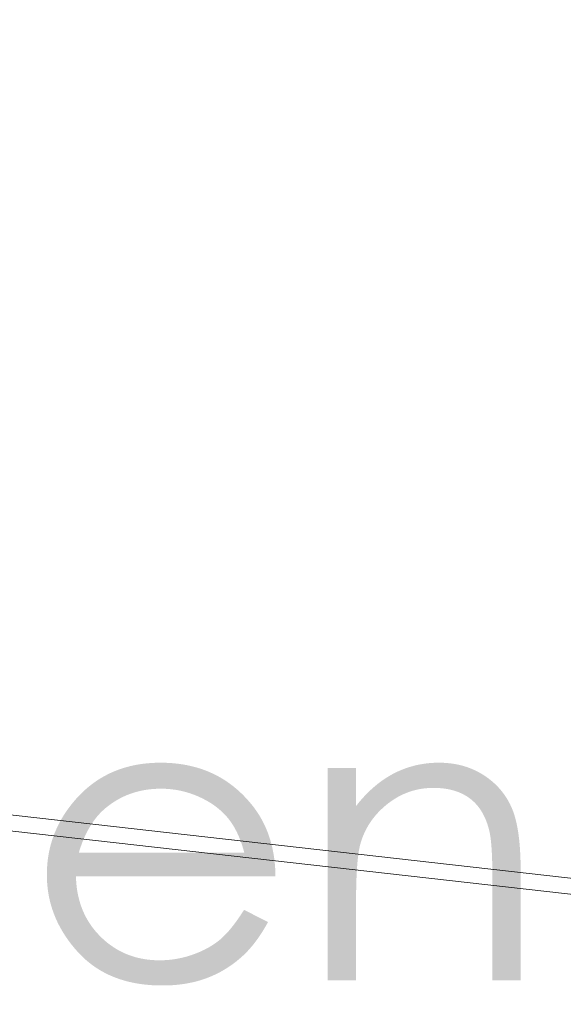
# Model space of a CAD drawing. Header units: millimetres. Extents: x -117530 to 51532, y -61772 to 24900.
# Tile 114 of 175: x -15652 to -13627, y -50895 to -47226. Entities that reach past the tile are written whole.
import ezdxf

# ---------------------------------------------------------------- set-up
doc = ezdxf.new("R2010")
doc.units = ezdxf.units.MM
doc.header["$LTSCALE"] = 254
for name, color, linetype, lineweight in [('aanzicht-beton', 7, 'Continuous', 0), ('drsn-binnenblad_wand dragend', 7, 'Continuous', 0), ('LAYER21', 7, 'Continuous', 0)]:
    doc.layers.add(name, color=color, linetype=linetype, lineweight=lineweight)

# ---------------------------------------------------------------- blocks, each defined once
blk = doc.blocks.new('Group-33-1')
at = {"layer": 'aanzicht-beton', "linetype": 'Continuous', "lineweight": 0}
h = blk.add_hatch(color=7, dxfattribs=at)
h.paths.add_polyline_path([(-66447.8, -41870.7), (-66358.6, -41915.8), (-66360, -41918.4), (-66361.4, -41921), (-66362.7, -41923.5), (-66364.1, -41926), (-66365.6, -41928.5), (-66367, -41931), (-66368.4, -41933.5), (-66369.8, -41936), (-66371.2, -41938.4), (-66372.7, -41940.8), (-66374.1, -41943.3), (-66375.6, -41945.7), (-66377, -41948), (-66378.5, -41950.4), (-66380, -41952.8), (-66381.4, -41955.1), (-66382.9, -41957.4), (-66384.4, -41959.7), (-66385.9, -41962), (-66387.4, -41964.3), (-66388.9, -41966.5), (-66390.4, -41968.8), (-66392, -41971), (-66393.5, -41973.2), (-66395, -41975.4), (-66396.6, -41977.6), (-66398.1, -41979.8), (-66399.7, -41981.9), (-66401.3, -41984.1), (-66402.8, -41986.2), (-66404.4, -41988.3), (-66406, -41990.4), (-66407.6, -41992.4), (-66409.2, -41994.5), (-66410.8, -41996.5), (-66412.4, -41998.6), (-66414, -42000.6), (-66415.6, -42002.6), (-66417.3, -42004.5), (-66418.9, -42006.5), (-66420.5, -42008.5), (-66422.2, -42010.4), (-66423.9, -42012.3), (-66425.5, -42014.2), (-66427.2, -42016.1), (-66428.9, -42018), (-66430.6, -42019.8), (-66432.2, -42021.7), (-66433.9, -42023.5), (-66435.7, -42025.3), (-66437.4, -42027.1), (-66439.1, -42028.9), (-66440.8, -42030.6), (-66442.5, -42032.4), (-66444.3, -42034.1), (-66446, -42035.8), (-66447.8, -42037.5), (-66449.5, -42039.2), (-66451.3, -42040.9), (-66453.1, -42042.5), (-66454.8, -42044.1), (-66456.6, -42045.8), (-66458.4, -42047.4), (-66460.2, -42049), (-66462, -42050.5), (-66463.8, -42052.1), (-66465.7, -42053.7), (-66467.5, -42055.2), (-66469.3, -42056.7), (-66471.2, -42058.2), (-66473, -42059.7), (-66474.9, -42061.2), (-66476.7, -42062.7), (-66478.6, -42064.2), (-66480.5, -42065.7), (-66482.3, -42067.1), (-66484.2, -42068.5), (-66486.1, -42070), (-66488, -42071.4), (-66489.9, -42072.8), (-66491.9, -42074.2), (-66493.8, -42075.5), (-66495.7, -42076.9), (-66497.6, -42078.2), (-66499.6, -42079.6), (-66501.5, -42080.9), (-66503.5, -42082.2), (-66505.5, -42083.5), (-66507.4, -42084.8), (-66509.4, -42086.1), (-66511.4, -42087.4), (-66513.4, -42088.6), (-66515.4, -42089.9), (-66517.4, -42091.1), (-66519.4, -42092.3), (-66521.5, -42093.5), (-66523.5, -42094.7), (-66525.5, -42095.9), (-66527.6, -42097.1), (-66529.6, -42098.3), (-66531.7, -42099.4), (-66533.7, -42100.6), (-66535.8, -42101.7), (-66537.9, -42102.8), (-66540, -42103.9), (-66542.1, -42105), (-66544.2, -42106.1), (-66546.3, -42107.1), (-66548.4, -42108.2), (-66550.5, -42109.2), (-66552.6, -42110.3), (-66554.8, -42111.3), (-66556.9, -42112.3), (-66559.1, -42113.3), (-66561.2, -42114.3), (-66563.4, -42115.3), (-66565.6, -42116.2), (-66567.7, -42117.2), (-66569.9, -42118.1), (-66572.1, -42119), (-66574.3, -42119.9), (-66576.5, -42120.8), (-66578.7, -42121.7), (-66581, -42122.6), (-66583.2, -42123.5), (-66585.4, -42124.3), (-66587.7, -42125.2), (-66589.9, -42126), (-66592.2, -42126.8), (-66594.4, -42127.6), (-66596.7, -42128.4), (-66599, -42129.2), (-66601.3, -42130), (-66603.6, -42130.7), (-66605.9, -42131.5), (-66608.2, -42132.2), (-66610.5, -42132.9), (-66612.9, -42133.6), (-66615.2, -42134.3), (-66617.6, -42135), (-66620, -42135.6), (-66622.3, -42136.3), (-66624.7, -42136.9), (-66627.1, -42137.6), (-66629.5, -42138.2), (-66631.9, -42138.8), (-66634.4, -42139.4), (-66636.8, -42139.9), (-66639.2, -42140.5), (-66641.7, -42141), (-66644.1, -42141.6), (-66646.6, -42142.1), (-66649.1, -42142.6), (-66651.6, -42143.1), (-66654.1, -42143.6), (-66656.6, -42144.1), (-66659.1, -42144.5), (-66661.6, -42145), (-66664.2, -42145.4), (-66666.7, -42145.8), (-66669.2, -42146.2), (-66671.8, -42146.6), (-66674.4, -42147), (-66677, -42147.4), (-66679.5, -42147.7), (-66682.1, -42148.1), (-66684.8, -42148.4), (-66687.4, -42148.7), (-66690, -42149), (-66692.6, -42149.3), (-66695.3, -42149.6), (-66697.9, -42149.8), (-66700.6, -42150.1), (-66703.3, -42150.3), (-66705.9, -42150.6), (-66708.6, -42150.8), (-66711.3, -42151), (-66714.1, -42151.2), (-66716.8, -42151.3), (-66719.5, -42151.5), (-66722.2, -42151.6), (-66725, -42151.8), (-66727.7, -42151.9), (-66730.5, -42152), (-66733.3, -42152.1), (-66736.1, -42152.2), (-66738.9, -42152.3), (-66741.7, -42152.3), (-66744.5, -42152.4), (-66747.3, -42152.4), (-66750.1, -42152.4), (-66753, -42152.4), (-66759.2, -42152.4), (-66765.5, -42152.3), (-66771.7, -42152.1), (-66777.8, -42151.9), (-66783.9, -42151.6), (-66790, -42151.3), (-66796, -42150.9), (-66802, -42150.4), (-66807.9, -42149.9), (-66813.8, -42149.3), (-66819.7, -42148.7), (-66825.5, -42148), (-66831.3, -42147.2), (-66837, -42146.4), (-66842.7, -42145.5), (-66848.3, -42144.5), (-66853.9, -42143.5), (-66859.5, -42142.4), (-66865, -42141.3), (-66870.4, -42140), (-66875.9, -42138.8), (-66881.2, -42137.5), (-66886.6, -42136.1), (-66891.9, -42134.6), (-66897.1, -42133.1), (-66902.3, -42131.5), (-66907.5, -42129.9), (-66912.6, -42128.2), (-66917.7, -42126.4), (-66922.7, -42124.6), (-66927.7, -42122.7), (-66932.7, -42120.8), (-66937.6, -42118.7), (-66942.5, -42116.7), (-66947.3, -42114.5), (-66952.1, -42112.4), (-66956.8, -42110.1), (-66961.5, -42107.8), (-66966.1, -42105.4), (-66970.7, -42103), (-66975.3, -42100.4), (-66979.8, -42097.9), (-66984.3, -42095.3), (-66988.7, -42092.6), (-66993.1, -42089.8), (-66997.5, -42087), (-67001.8, -42084.1), (-67006.1, -42081.2), (-67010.3, -42078.2), (-67014.5, -42075.1), (-67018.6, -42072), (-67022.7, -42068.8), (-67026.7, -42065.6), (-67030.7, -42062.3), (-67034.7, -42058.9), (-67038.6, -42055.5), (-67042.5, -42052), (-67046.3, -42048.4), (-67050.1, -42044.8), (-67053.9, -42041.1), (-67057.6, -42037.4), (-67061.2, -42033.6), (-67064.9, -42029.7), (-67068.4, -42025.8), (-67072, -42021.8), (-67075.4, -42017.8), (-67078.9, -42013.8), (-67082.2, -42009.8), (-67085.5, -42005.8), (-67088.8, -42001.8), (-67092, -41997.7), (-67095.1, -41993.6), (-67098.2, -41989.5), (-67101.2, -41985.4), (-67104.2, -41981.3), (-67107.1, -41977.1), (-67110, -41973), (-67112.8, -41968.8), (-67115.5, -41964.6), (-67118.2, -41960.4), (-67120.8, -41956.2), (-67123.4, -41952), (-67126, -41947.7), (-67128.4, -41943.4), (-67130.8, -41939.1), (-67133.2, -41934.8), (-67135.5, -41930.5), (-67137.8, -41926.2), (-67140, -41921.8), (-67142.1, -41917.5), (-67144.2, -41913.1), (-67146.2, -41908.7), (-67148.2, -41904.3), (-67150.1, -41899.8), (-67152, -41895.4), (-67153.8, -41890.9), (-67155.5, -41886.4), (-67157.2, -41881.9), (-67158.8, -41877.4), (-67160.4, -41872.9), (-67162, -41868.3), (-67163.4, -41863.8), (-67164.8, -41859.2), (-67166.2, -41854.6), (-67167.5, -41850), (-67168.8, -41845.4), (-67170, -41840.7), (-67171.1, -41836.1), (-67172.2, -41831.4), (-67173.2, -41826.7), (-67174.2, -41822), (-67175.1, -41817.3), (-67175.9, -41812.5), (-67176.8, -41807.8), (-67177.5, -41803), (-67178.2, -41798.2), (-67178.8, -41793.4), (-67179.4, -41788.6), (-67179.9, -41783.8), (-67180.4, -41778.9), (-67180.8, -41774), (-67181.2, -41769.2), (-67181.5, -41764.3), (-67181.8, -41759.3), (-67181.9, -41754.4), (-67182.1, -41749.5), (-67182.2, -41744.5), (-67182.2, -41739.5), (-67182.2, -41734.8), (-67182.1, -41730.2), (-67182, -41725.5), (-67181.8, -41720.9), (-67181.6, -41716.2), (-67181.4, -41711.6), (-67181, -41707), (-67180.7, -41702.5), (-67180.3, -41697.9), (-67179.8, -41693.4), (-67179.4, -41688.8), (-67178.8, -41684.3), (-67178.2, -41679.8), (-67177.6, -41675.4), (-67176.9, -41670.9), (-67176.2, -41666.4), (-67175.4, -41662), (-67174.6, -41657.6), (-67173.7, -41653.2), (-67172.8, -41648.8), (-67171.8, -41644.5), (-67170.8, -41640.1), (-67169.8, -41635.8), (-67168.6, -41631.4), (-67167.5, -41627.1), (-67166.3, -41622.9), (-67165, -41618.6), (-67163.8, -41614.3), (-67162.4, -41610.1), (-67161, -41605.9), (-67159.6, -41601.7), (-67158.1, -41597.5), (-67156.6, -41593.3), (-67155, -41589.1), (-67153.4, -41585), (-67151.7, -41580.9), (-67150, -41576.7), (-67148.2, -41572.7), (-67146.4, -41568.6), (-67144.6, -41564.5), (-67142.6, -41560.5), (-67140.7, -41556.4), (-67138.7, -41552.4), (-67136.6, -41548.4), (-67134.6, -41544.4), (-67132.4, -41540.5), (-67130.2, -41536.5), (-67128, -41532.6), (-67125.7, -41528.6), (-67123.4, -41524.7), (-67121, -41520.9), (-67118.6, -41517), (-67116.1, -41513.1), (-67113.6, -41509.3), (-67111, -41505.5), (-67108.4, -41501.6), (-67105.8, -41497.9), (-67103.1, -41494.1), (-67100.3, -41490.3), (-67097.5, -41486.6), (-67094.7, -41482.8), (-67091.8, -41479.1), (-67088.8, -41475.4), (-67085.8, -41471.7), (-67082, -41467.1), (-67078.1, -41462.6), (-67074.2, -41458.1), (-67070.2, -41453.6), (-67066.2, -41449.3), (-67062.2, -41445), (-67058.1, -41440.8), (-67054, -41436.7), (-67049.8, -41432.7), (-67045.6, -41428.7), (-67041.4, -41424.8), (-67037.1, -41420.9), (-67032.8, -41417.2), (-67028.4, -41413.5), (-67024, -41409.9), (-67019.6, -41406.4), (-67015.1, -41402.9), (-67010.6, -41399.5), (-67006, -41396.2), (-67001.4, -41392.9), (-66996.7, -41389.7), (-66992.1, -41386.6), (-66987.3, -41383.6), (-66982.6, -41380.7), (-66977.8, -41377.8), (-66972.9, -41375), (-66968, -41372.2), (-66963.1, -41369.6), (-66958.1, -41367), (-66953.1, -41364.5), (-66948.1, -41362), (-66943, -41359.6), (-66937.8, -41357.3), (-66932.7, -41355.1), (-66927.5, -41353), (-66922.2, -41350.9), (-66916.9, -41348.9), (-66911.6, -41346.9), (-66906.2, -41345.1), (-66900.8, -41343.3), (-66895.3, -41341.6), (-66889.8, -41339.9), (-66884.3, -41338.4), (-66878.7, -41336.9), (-66873.1, -41335.4), (-66867.5, -41334.1), (-66861.8, -41332.8), (-66856, -41331.6), (-66850.2, -41330.5), (-66844.4, -41329.4), (-66838.6, -41328.4), (-66832.7, -41327.5), (-66826.7, -41326.7), (-66820.8, -41325.9), (-66814.7, -41325.2), (-66808.7, -41324.6), (-66802.6, -41324.1), (-66796.4, -41323.6), (-66790.2, -41323.2), (-66784, -41322.9), (-66777.8, -41322.6), (-66771.5, -41322.4), (-66765.1, -41322.3), (-66758.7, -41322.3), (-66752.2, -41322.3), (-66745.6, -41322.4), (-66739.1, -41322.6), (-66732.7, -41322.9), (-66726.3, -41323.2), (-66719.9, -41323.6), (-66713.6, -41324.1), (-66707.3, -41324.7), (-66701.1, -41325.3), (-66694.9, -41326), (-66688.7, -41326.8), (-66682.6, -41327.7), (-66676.5, -41328.6), (-66670.5, -41329.6), (-66664.5, -41330.7), (-66658.6, -41331.8), (-66652.7, -41333.1), (-66646.8, -41334.4), (-66641, -41335.8), (-66635.2, -41337.2), (-66629.4, -41338.8), (-66623.7, -41340.4), (-66618.1, -41342.1), (-66612.5, -41343.8), (-66606.9, -41345.6), (-66601.4, -41347.5), (-66595.9, -41349.5), (-66590.4, -41351.6), (-66585, -41353.7), (-66579.6, -41355.9), (-66574.3, -41358.2), (-66569, -41360.6), (-66563.8, -41363), (-66558.6, -41365.5), (-66553.4, -41368.1), (-66548.3, -41370.7), (-66543.2, -41373.5), (-66538.2, -41376.3), (-66533.2, -41379.2), (-66528.2, -41382.1), (-66523.3, -41385.1), (-66518.5, -41388.2), (-66513.6, -41391.4), (-66508.8, -41394.7), (-66504.1, -41398), (-66499.4, -41401.4), (-66494.7, -41404.9), (-66490.1, -41408.4), (-66485.5, -41412.1), (-66481, -41415.8), (-66476.5, -41419.5), (-66472, -41423.4), (-66467.6, -41427.3), (-66463.2, -41431.3), (-66458.9, -41435.4), (-66454.6, -41439.5), (-66450.4, -41443.8), (-66446.2, -41448.1), (-66442, -41452.5), (-66437.9, -41456.9), (-66433.8, -41461.4), (-66429.8, -41466), (-66425.8, -41470.7), (-66421.8, -41475.5), (-66419, -41478.8), (-66416.3, -41482.3), (-66413.6, -41485.7), (-66411, -41489.2), (-66408.3, -41492.7), (-66405.8, -41496.2), (-66403.3, -41499.8), (-66400.8, -41503.3), (-66398.4, -41506.9), (-66396, -41510.6), (-66393.6, -41514.2), (-66391.3, -41517.9), (-66389.1, -41521.6), (-66386.8, -41525.4), (-66384.7, -41529.1), (-66382.5, -41532.9), (-66380.4, -41536.7), (-66378.4, -41540.6), (-66376.4, -41544.4), (-66374.4, -41548.3), (-66372.5, -41552.2), (-66370.6, -41556.2), (-66368.8, -41560.2), (-66367, -41564.1), (-66365.3, -41568.2), (-66363.6, -41572.2), (-66361.9, -41576.3), (-66360.3, -41580.4), (-66358.7, -41584.5), (-66357.2, -41588.7), (-66355.7, -41592.9), (-66354.3, -41597.1), (-66352.9, -41601.3), (-66351.5, -41605.6), (-66350.2, -41609.8), (-66348.9, -41614.2), (-66347.7, -41618.5), (-66346.5, -41622.9), (-66345.4, -41627.3), (-66344.3, -41631.7), (-66343.2, -41636.1), (-66342.2, -41640.6), (-66341.2, -41645.1), (-66340.3, -41649.6), (-66339.4, -41654.1), (-66338.5, -41658.7), (-66337.8, -41663.3), (-66337, -41667.9), (-66336.3, -41672.6), (-66335.6, -41677.3), (-66335, -41682), (-66334.4, -41686.7), (-66333.9, -41691.5), (-66333.4, -41696.3), (-66332.9, -41701.1), (-66332.5, -41705.9), (-66332.1, -41710.8), (-66331.8, -41715.7), (-66331.5, -41720.6), (-66331.3, -41725.5), (-66331.1, -41730.5), (-66330.9, -41735.5), (-66330.8, -41740.5), (-66330.7, -41745.5), (-67073.8, -41745.5), (-67073.7, -41749.8), (-67073.6, -41754.1), (-67073.4, -41758.3), (-67073.1, -41762.5), (-67072.8, -41766.7), (-67072.5, -41770.9), (-67072.1, -41775), (-67071.7, -41779.1), (-67071.3, -41783.2), (-67070.8, -41787.2), (-67070.2, -41791.3), (-67069.7, -41795.3), (-67069, -41799.3), (-67068.4, -41803.3), (-67067.7, -41807.2), (-67066.9, -41811.1), (-67066.2, -41815), (-67065.3, -41818.9), (-67064.5, -41822.7), (-67063.5, -41826.5), (-67062.6, -41830.3), (-67061.6, -41834.1), (-67060.6, -41837.8), (-67059.5, -41841.6), (-67058.4, -41845.3), (-67057.2, -41848.9), (-67056, -41852.6), (-67054.7, -41856.2), (-67053.4, -41859.8), (-67052.1, -41863.4), (-67050.7, -41867), (-67049.3, -41870.5), (-67047.9, -41874), (-67046.4, -41877.5), (-67044.8, -41880.9), (-67043.2, -41884.4), (-67041.6, -41887.8), (-67039.9, -41891.2), (-67038.2, -41894.5), (-67036.5, -41897.9), (-67034.7, -41901.2), (-67032.9, -41904.5), (-67031, -41907.7), (-67029.1, -41911), (-67027.1, -41914.2), (-67025.1, -41917.4), (-67023.1, -41920.5), (-67021, -41923.7), (-67018.8, -41926.8), (-67016.7, -41929.9), (-67014.5, -41933), (-67012.2, -41936), (-67009.9, -41939), (-67007.6, -41942), (-67005.2, -41945), (-67002.8, -41948), (-67000.3, -41950.9), (-66997.8, -41953.8), (-66995.3, -41956.7), (-66992.7, -41959.5), (-66990, -41962.3), (-66987.4, -41965.2), (-66984.7, -41967.9), (-66981.9, -41970.7), (-66979.1, -41973.4), (-66976.3, -41976.1), (-66973.5, -41978.7), (-66970.6, -41981.3), (-66967.8, -41983.9), (-66964.9, -41986.4), (-66962, -41988.9), (-66959, -41991.3), (-66956.1, -41993.7), (-66953.1, -41996), (-66950.1, -41998.3), (-66947.1, -42000.5), (-66944.1, -42002.7), (-66941, -42004.9), (-66937.9, -42007), (-66934.8, -42009.1), (-66931.7, -42011.2), (-66928.6, -42013.1), (-66925.4, -42015.1), (-66922.3, -42017), (-66919.1, -42018.9), (-66915.9, -42020.7), (-66912.6, -42022.5), (-66909.4, -42024.2), (-66906.1, -42025.9), (-66902.8, -42027.6), (-66899.5, -42029.2), (-66896.1, -42030.7), (-66892.8, -42032.3), (-66889.4, -42033.7), (-66886, -42035.2), (-66882.6, -42036.6), (-66879.1, -42037.9), (-66875.7, -42039.2), (-66872.2, -42040.5), (-66868.7, -42041.7), (-66865.2, -42042.9), (-66861.6, -42044), (-66858.1, -42045.1), (-66854.5, -42046.2), (-66850.9, -42047.2), (-66847.2, -42048.1), (-66843.6, -42049.1), (-66839.9, -42049.9), (-66836.2, -42050.8), (-66832.5, -42051.6), (-66828.8, -42052.3), (-66825.1, -42053), (-66821.3, -42053.7), (-66817.5, -42054.3), (-66813.7, -42054.9), (-66809.9, -42055.4), (-66806, -42055.9), (-66802.2, -42056.4), (-66798.3, -42056.8), (-66794.4, -42057.1), (-66790.4, -42057.5), (-66786.5, -42057.7), (-66782.5, -42058), (-66778.5, -42058.2), (-66774.5, -42058.3), (-66770.5, -42058.4), (-66766.4, -42058.5), (-66762.3, -42058.5), (-66760.4, -42058.5), (-66758.4, -42058.5), (-66756.4, -42058.5), (-66754.5, -42058.4), (-66752.5, -42058.4), (-66750.5, -42058.3), (-66748.6, -42058.3), (-66746.6, -42058.2), (-66744.7, -42058.1), (-66742.7, -42058), (-66740.8, -42057.9), (-66738.8, -42057.8), (-66736.9, -42057.7), (-66734.9, -42057.5), (-66733, -42057.4), (-66731, -42057.2), (-66729.1, -42057), (-66727.1, -42056.9), (-66725.2, -42056.7), (-66723.3, -42056.5), (-66721.3, -42056.3), (-66719.4, -42056.1), (-66717.5, -42055.8), (-66715.5, -42055.6), (-66713.6, -42055.3), (-66711.7, -42055.1), (-66709.7, -42054.8), (-66707.8, -42054.5), (-66705.9, -42054.2), (-66704, -42053.9), (-66702.1, -42053.6), (-66700.1, -42053.3), (-66698.2, -42053), (-66696.3, -42052.6), (-66694.4, -42052.3), (-66692.5, -42051.9), (-66690.6, -42051.5), (-66688.7, -42051.2), (-66686.8, -42050.8), (-66684.9, -42050.4), (-66682.9, -42050), (-66681, -42049.5), (-66679.1, -42049.1), (-66677.2, -42048.7), (-66675.4, -42048.2), (-66673.5, -42047.7), (-66671.6, -42047.3), (-66669.7, -42046.8), (-66667.8, -42046.3), (-66665.9, -42045.8), (-66664, -42045.3), (-66662.1, -42044.7), (-66660.2, -42044.2), (-66658.4, -42043.7), (-66656.5, -42043.1), (-66654.6, -42042.5), (-66652.7, -42042), (-66650.9, -42041.4), (-66649, -42040.8), (-66647.1, -42040.2), (-66645.2, -42039.6), (-66643.4, -42038.9), (-66641.5, -42038.3), (-66639.6, -42037.7), (-66637.8, -42037), (-66635.9, -42036.3), (-66634.1, -42035.7), (-66632.3, -42035), (-66630.4, -42034.3), (-66628.6, -42033.6), (-66626.8, -42032.9), (-66625, -42032.2), (-66623.2, -42031.5), (-66621.4, -42030.8), (-66619.7, -42030.1), (-66617.9, -42029.4), (-66616.1, -42028.6), (-66614.4, -42027.9), (-66612.7, -42027.1), (-66610.9, -42026.4), (-66609.2, -42025.6), (-66607.5, -42024.8), (-66605.8, -42024.1), (-66604.1, -42023.3), (-66602.4, -42022.5), (-66600.7, -42021.7), (-66599.1, -42020.9), (-66597.4, -42020.1), (-66595.8, -42019.3), (-66594.1, -42018.4), (-66592.5, -42017.6), (-66590.9, -42016.8), (-66589.3, -42015.9), (-66587.7, -42015.1), (-66586.1, -42014.2), (-66584.5, -42013.4), (-66582.9, -42012.5), (-66581.3, -42011.6), (-66579.7, -42010.7), (-66578.2, -42009.9), (-66576.6, -42009), (-66575.1, -42008.1), (-66573.6, -42007.1), (-66572.1, -42006.2), (-66570.6, -42005.3), (-66569.1, -42004.4), (-66567.6, -42003.4), (-66566.1, -42002.5), (-66564.6, -42001.6), (-66563.1, -42000.6), (-66561.7, -41999.6), (-66560.2, -41998.7), (-66558.8, -41997.7), (-66557.4, -41996.7), (-66555.9, -41995.7), (-66554.5, -41994.7), (-66553.1, -41993.7), (-66551.7, -41992.7), (-66550.3, -41991.7), (-66548.9, -41990.7), (-66547.6, -41989.6), (-66546.2, -41988.6), (-66544.9, -41987.6), (-66543.5, -41986.5), (-66542.2, -41985.5), (-66540.8, -41984.4), (-66539.5, -41983.3), (-66538.2, -41982.3), (-66536.9, -41981.2), (-66535.6, -41980.1), (-66534.3, -41978.9), (-66533, -41977.8), (-66531.6, -41976.6), (-66530.3, -41975.4), (-66529, -41974.2), (-66527.7, -41973), (-66526.3, -41971.7), (-66525, -41970.4), (-66523.6, -41969.1), (-66522.3, -41967.8), (-66521, -41966.5), (-66519.6, -41965.1), (-66518.3, -41963.7), (-66516.9, -41962.3), (-66515.5, -41960.9), (-66514.2, -41959.5), (-66512.8, -41958), (-66511.4, -41956.5), (-66510.1, -41955), (-66508.7, -41953.5), (-66507.3, -41951.9), (-66505.9, -41950.4), (-66504.5, -41948.8), (-66503.1, -41947.2), (-66501.7, -41945.6), (-66500.3, -41943.9), (-66498.9, -41942.2), (-66497.5, -41940.5), (-66496.1, -41938.8), (-66494.7, -41937.1), (-66493.3, -41935.4), (-66491.9, -41933.6), (-66490.5, -41931.8), (-66489, -41930), (-66487.6, -41928.1), (-66486.2, -41926.3), (-66484.7, -41924.4), (-66483.3, -41922.5), (-66481.9, -41920.6), (-66480.4, -41918.6), (-66479, -41916.7), (-66477.5, -41914.7), (-66476.1, -41912.7), (-66474.6, -41910.7), (-66473.2, -41908.6), (-66471.7, -41906.6), (-66470.2, -41904.5), (-66468.8, -41902.4), (-66467.3, -41900.3), (-66465.8, -41898.1), (-66464.3, -41895.9), (-66462.8, -41893.8), (-66461.3, -41891.5), (-66459.9, -41889.3), (-66458.4, -41887.1), (-66456.9, -41884.8), (-66455.4, -41882.5), (-66453.9, -41880.2), (-66452.3, -41877.9), (-66450.8, -41875.5), (-66449.3, -41873.1)])
h.paths.add_polyline_path([(-66446.8, -41657.6), (-66447.5, -41655.1), (-66448.2, -41652.5), (-66448.9, -41650), (-66449.6, -41647.6), (-66450.3, -41645.1), (-66451, -41642.6), (-66451.7, -41640.2), (-66452.5, -41637.8), (-66453.2, -41635.3), (-66454, -41633), (-66454.7, -41630.6), (-66455.5, -41628.2), (-66456.3, -41625.9), (-66457.1, -41623.5), (-66457.9, -41621.2), (-66458.7, -41618.9), (-66459.5, -41616.7), (-66460.4, -41614.4), (-66461.2, -41612.1), (-66462.1, -41609.9), (-66462.9, -41607.7), (-66463.8, -41605.5), (-66464.7, -41603.3), (-66465.6, -41601.1), (-66466.4, -41599), (-66467.4, -41596.8), (-66468.3, -41594.7), (-66469.2, -41592.6), (-66470.1, -41590.5), (-66471.1, -41588.5), (-66472, -41586.4), (-66473, -41584.4), (-66474, -41582.3), (-66475, -41580.3), (-66475.9, -41578.3), (-66477, -41576.3), (-66478, -41574.4), (-66479, -41572.4), (-66480, -41570.5), (-66481.1, -41568.6), (-66482.1, -41566.7), (-66483.2, -41564.8), (-66484.2, -41563), (-66485.3, -41561.1), (-66486.4, -41559.3), (-66487.5, -41557.5), (-66488.6, -41555.6), (-66489.7, -41553.9), (-66490.8, -41552.1), (-66492, -41550.3), (-66493.1, -41548.6), (-66494.3, -41546.9), (-66495.4, -41545.2), (-66496.6, -41543.5), (-66497.8, -41541.8), (-66499, -41540.2), (-66500.2, -41538.5), (-66501.4, -41536.9), (-66502.6, -41535.3), (-66503.8, -41533.7), (-66505.1, -41532.1), (-66506.3, -41530.5), (-66507.6, -41529), (-66508.9, -41527.5), (-66510.1, -41525.9), (-66511.4, -41524.4), (-66512.7, -41522.9), (-66514.1, -41521.4), (-66515.4, -41520), (-66516.7, -41518.5), (-66518.1, -41517), (-66519.4, -41515.6), (-66520.8, -41514.1), (-66522.2, -41512.7), (-66523.6, -41511.3), (-66525.1, -41509.9), (-66526.5, -41508.5), (-66527.9, -41507.1), (-66529.4, -41505.7), (-66530.9, -41504.3), (-66532.3, -41502.9), (-66533.8, -41501.6), (-66535.3, -41500.2), (-66536.9, -41498.9), (-66538.4, -41497.5), (-66540, -41496.2), (-66541.5, -41494.9), (-66543.1, -41493.6), (-66544.7, -41492.3), (-66546.3, -41491), (-66547.9, -41489.7), (-66549.5, -41488.5), (-66551.1, -41487.2), (-66552.8, -41486), (-66554.5, -41484.7), (-66556.1, -41483.5), (-66557.8, -41482.3), (-66559.5, -41481), (-66561.2, -41479.8), (-66563, -41478.6), (-66564.7, -41477.5), (-66566.5, -41476.3), (-66568.2, -41475.1), (-66570, -41474), (-66571.8, -41472.8), (-66573.6, -41471.7), (-66575.4, -41470.5), (-66577.2, -41469.4), (-66579.1, -41468.3), (-66580.9, -41467.2), (-66582.8, -41466.1), (-66584.7, -41465), (-66586.6, -41464), (-66588.5, -41462.9), (-66590.4, -41461.8), (-66592.4, -41460.8), (-66594.3, -41459.8), (-66596.3, -41458.7), (-66598.2, -41457.7), (-66600.2, -41456.7), (-66602.2, -41455.7), (-66604.2, -41454.7), (-66606.2, -41453.7), (-66608.3, -41452.8), (-66610.3, -41451.8), (-66612.4, -41450.8), (-66614.5, -41449.9), (-66616.5, -41449), (-66618.6, -41448), (-66620.7, -41447.1), (-66622.8, -41446.2), (-66624.9, -41445.3), (-66627, -41444.5), (-66629.2, -41443.6), (-66631.3, -41442.8), (-66633.4, -41442), (-66635.5, -41441.2), (-66637.6, -41440.4), (-66639.8, -41439.6), (-66641.9, -41438.8), (-66644, -41438.1), (-66646.2, -41437.3), (-66648.3, -41436.6), (-66650.5, -41435.9), (-66652.6, -41435.2), (-66654.8, -41434.5), (-66656.9, -41433.9), (-66659.1, -41433.2), (-66661.2, -41432.6), (-66663.4, -41432), (-66665.6, -41431.4), (-66667.7, -41430.8), (-66669.9, -41430.2), (-66672.1, -41429.7), (-66674.3, -41429.1), (-66676.4, -41428.6), (-66678.6, -41428.1), (-66680.8, -41427.6), (-66683, -41427.1), (-66685.2, -41426.6), (-66687.4, -41426.1), (-66689.6, -41425.7), (-66691.8, -41425.3), (-66694, -41424.8), (-66696.3, -41424.4), (-66698.5, -41424.1), (-66700.7, -41423.7), (-66702.9, -41423.3), (-66705.1, -41423), (-66707.4, -41422.7), (-66709.6, -41422.4), (-66711.9, -41422.1), (-66714.1, -41421.8), (-66716.3, -41421.5), (-66718.6, -41421.2), (-66720.8, -41421), (-66723.1, -41420.8), (-66725.3, -41420.6), (-66727.6, -41420.4), (-66729.9, -41420.2), (-66732.1, -41420), (-66734.4, -41419.9), (-66736.7, -41419.7), (-66739, -41419.6), (-66741.2, -41419.5), (-66743.5, -41419.4), (-66745.8, -41419.3), (-66748.1, -41419.3), (-66750.4, -41419.2), (-66752.7, -41419.2), (-66755, -41419.2), (-66757.3, -41419.1), (-66761.1, -41419.2), (-66764.9, -41419.2), (-66768.7, -41419.3), (-66772.4, -41419.4), (-66776.1, -41419.6), (-66779.8, -41419.8), (-66783.5, -41420), (-66787.2, -41420.3), (-66790.9, -41420.6), (-66794.5, -41421), (-66798.2, -41421.4), (-66801.8, -41421.8), (-66805.4, -41422.2), (-66808.9, -41422.7), (-66812.5, -41423.3), (-66816.1, -41423.8), (-66819.6, -41424.4), (-66823.1, -41425.1), (-66826.6, -41425.7), (-66830.1, -41426.5), (-66833.5, -41427.2), (-66837, -41428), (-66840.4, -41428.8), (-66843.8, -41429.7), (-66847.2, -41430.6), (-66850.6, -41431.5), (-66854, -41432.5), (-66857.3, -41433.5), (-66860.6, -41434.5), (-66863.9, -41435.6), (-66867.2, -41436.7), (-66870.5, -41437.9), (-66873.8, -41439.1), (-66877, -41440.3), (-66880.3, -41441.5), (-66883.5, -41442.8), (-66886.7, -41444.2), (-66889.8, -41445.5), (-66893, -41447), (-66896.1, -41448.4), (-66899.3, -41449.9), (-66902.4, -41451.4), (-66905.5, -41453), (-66908.6, -41454.5), (-66911.6, -41456.2), (-66914.7, -41457.8), (-66917.7, -41459.5), (-66920.7, -41461.3), (-66923.7, -41463), (-66926.7, -41464.9), (-66929.6, -41466.7), (-66932.6, -41468.6), (-66935.5, -41470.5), (-66938.4, -41472.5), (-66941.3, -41474.5), (-66944.2, -41476.5), (-66947, -41478.5), (-66949.9, -41480.7), (-66952.7, -41482.8), (-66955.5, -41485), (-66958.3, -41487.2), (-66961.1, -41489.4), (-66963.9, -41491.7), (-66966.6, -41494), (-66968.6, -41495.8), (-66970.6, -41497.5), (-66972.5, -41499.3), (-66974.5, -41501.1), (-66976.4, -41502.9), (-66978.3, -41504.7), (-66980.2, -41506.6), (-66982.1, -41508.5), (-66984, -41510.4), (-66985.8, -41512.4), (-66987.6, -41514.4), (-66989.5, -41516.4), (-66991.3, -41518.4), (-66993.1, -41520.5), (-66994.8, -41522.6), (-66996.6, -41524.7), (-66998.3, -41526.8), (-67000.1, -41529), (-67001.8, -41531.2), (-67003.5, -41533.4), (-67005.2, -41535.7), (-67006.9, -41538), (-67008.5, -41540.3), (-67010.1, -41542.6), (-67011.8, -41544.9), (-67013.4, -41547.3), (-67015, -41549.7), (-67016.5, -41552.2), (-67018.1, -41554.6), (-67019.7, -41557.1), (-67021.2, -41559.6), (-67022.7, -41562.2), (-67024.2, -41564.8), (-67025.7, -41567.4), (-67027.2, -41570), (-67028.6, -41572.6), (-67030.1, -41575.3), (-67031.5, -41578), (-67032.9, -41580.7), (-67034.3, -41583.5), (-67035.7, -41586.3), (-67037, -41589.1), (-67038.4, -41591.9), (-67039.7, -41594.8), (-67041.1, -41597.7), (-67042.4, -41600.6), (-67043.6, -41603.5), (-67044.9, -41606.5), (-67046.2, -41609.5), (-67047.4, -41612.5), (-67048.7, -41615.6), (-67049.9, -41618.6), (-67051.1, -41621.7), (-67052.2, -41624.9), (-67053.4, -41628), (-67054.6, -41631.2), (-67055.7, -41634.4), (-67056.8, -41637.6), (-67057.9, -41640.9), (-67059, -41644.2), (-67060.1, -41647.5), (-67061.2, -41650.8), (-67062.2, -41654.2), (-67063.2, -41657.6)])
blk.add_hatch(color=7, dxfattribs=at).paths.add_polyline_path([(-66135.8, -41341.6), (-66030.5, -41341.6), (-66030.5, -41483.6), (-66028.6, -41481), (-66026.6, -41478.5), (-66024.5, -41476), (-66022.5, -41473.5), (-66020.5, -41471.1), (-66018.5, -41468.6), (-66016.5, -41466.2), (-66014.4, -41463.8), (-66012.4, -41461.5), (-66010.3, -41459.1), (-66008.3, -41456.8), (-66006.2, -41454.5), (-66004.1, -41452.2), (-66002, -41449.9), (-66000, -41447.6), (-65997.9, -41445.4), (-65995.8, -41443.2), (-65993.7, -41441), (-65991.5, -41438.8), (-65989.4, -41436.7), (-65987.3, -41434.5), (-65985.2, -41432.4), (-65983, -41430.3), (-65980.9, -41428.3), (-65978.7, -41426.2), (-65976.6, -41424.2), (-65974.4, -41422.2), (-65972.2, -41420.2), (-65970.1, -41418.2), (-65967.9, -41416.3), (-65965.7, -41414.4), (-65963.5, -41412.5), (-65961.3, -41410.6), (-65959.1, -41408.7), (-65956.8, -41406.9), (-65954.6, -41405), (-65952.4, -41403.2), (-65950.1, -41401.4), (-65947.9, -41399.7), (-65945.6, -41397.9), (-65943.4, -41396.2), (-65941.1, -41394.5), (-65938.8, -41392.8), (-65936.6, -41391.2), (-65934.3, -41389.5), (-65932, -41387.9), (-65929.7, -41386.3), (-65927.4, -41384.7), (-65925.1, -41383.1), (-65922.8, -41381.6), (-65920.4, -41380.1), (-65918.1, -41378.6), (-65915.8, -41377.1), (-65913.4, -41375.6), (-65911.1, -41374.2), (-65908.7, -41372.8), (-65906.3, -41371.4), (-65904, -41370), (-65901.6, -41368.6), (-65899.2, -41367.3), (-65896.8, -41366), (-65894.4, -41364.7), (-65892, -41363.4), (-65889.6, -41362.2), (-65887.2, -41360.9), (-65884.7, -41359.7), (-65882.3, -41358.5), (-65879.9, -41357.3), (-65877.4, -41356.2), (-65875, -41355), (-65872.5, -41353.9), (-65870.1, -41352.8), (-65867.6, -41351.7), (-65865.1, -41350.7), (-65862.6, -41349.6), (-65860.1, -41348.6), (-65857.6, -41347.6), (-65855.1, -41346.6), (-65852.6, -41345.7), (-65850.1, -41344.7), (-65847.6, -41343.8), (-65845, -41342.9), (-65842.5, -41342), (-65840, -41341.1), (-65837.4, -41340.3), (-65834.8, -41339.4), (-65832.3, -41338.6), (-65829.7, -41337.9), (-65827.1, -41337.1), (-65824.5, -41336.3), (-65822, -41335.6), (-65819.4, -41334.9), (-65816.7, -41334.2), (-65814.1, -41333.5), (-65811.5, -41332.9), (-65808.9, -41332.2), (-65806.3, -41331.6), (-65803.6, -41331), (-65801, -41330.5), (-65798.3, -41329.9), (-65795.7, -41329.4), (-65793, -41328.9), (-65790.3, -41328.4), (-65787.6, -41327.9), (-65785, -41327.4), (-65782.3, -41327), (-65779.6, -41326.6), (-65776.9, -41326.2), (-65774.2, -41325.8), (-65771.4, -41325.4), (-65768.7, -41325.1), (-65766, -41324.8), (-65763.2, -41324.5), (-65760.5, -41324.2), (-65757.7, -41323.9), (-65755, -41323.7), (-65752.2, -41323.4), (-65749.4, -41323.2), (-65746.7, -41323.1), (-65743.9, -41322.9), (-65741.1, -41322.7), (-65738.3, -41322.6), (-65735.5, -41322.5), (-65732.7, -41322.4), (-65729.9, -41322.4), (-65727, -41322.3), (-65724.2, -41322.3), (-65721.4, -41322.3), (-65718.5, -41322.3), (-65715.6, -41322.3), (-65712.7, -41322.4), (-65709.9, -41322.4), (-65707, -41322.5), (-65704.2, -41322.7), (-65701.4, -41322.8), (-65698.6, -41323), (-65695.8, -41323.2), (-65693, -41323.4), (-65690.2, -41323.6), (-65687.4, -41323.9), (-65684.7, -41324.1), (-65681.9, -41324.4), (-65679.2, -41324.7), (-65676.4, -41325.1), (-65673.7, -41325.4), (-65671, -41325.8), (-65668.3, -41326.2), (-65665.6, -41326.7), (-65662.9, -41327.1), (-65660.3, -41327.6), (-65657.6, -41328.1), (-65654.9, -41328.6), (-65652.3, -41329.1), (-65649.7, -41329.7), (-65647.1, -41330.3), (-65644.4, -41330.9), (-65641.8, -41331.5), (-65639.3, -41332.2), (-65636.7, -41332.8), (-65634.1, -41333.5), (-65631.6, -41334.2), (-65629, -41335), (-65626.5, -41335.7), (-65623.9, -41336.5), (-65621.4, -41337.3), (-65618.9, -41338.1), (-65616.4, -41339), (-65613.9, -41339.9), (-65611.5, -41340.8), (-65609, -41341.7), (-65606.5, -41342.6), (-65604.1, -41343.6), (-65601.6, -41344.5), (-65599.2, -41345.5), (-65596.8, -41346.6), (-65594.4, -41347.6), (-65592, -41348.7), (-65589.6, -41349.8), (-65587.2, -41350.9), (-65584.9, -41352), (-65582.5, -41353.2), (-65580.2, -41354.3), (-65577.8, -41355.5), (-65575.5, -41356.7), (-65573.2, -41358), (-65570.9, -41359.3), (-65568.6, -41360.5), (-65566.3, -41361.9), (-65564, -41363.2), (-65561.8, -41364.5), (-65559.5, -41365.9), (-65557.3, -41367.3), (-65555.1, -41368.7), (-65552.9, -41370.2), (-65550.7, -41371.6), (-65548.5, -41373.1), (-65546.3, -41374.5), (-65544.2, -41376), (-65542.1, -41377.5), (-65540, -41379.1), (-65537.9, -41380.6), (-65535.8, -41382.1), (-65533.8, -41383.7), (-65531.8, -41385.3), (-65529.7, -41386.9), (-65527.8, -41388.5), (-65525.8, -41390.1), (-65523.8, -41391.8), (-65521.9, -41393.4), (-65520, -41395.1), (-65518.1, -41396.8), (-65516.2, -41398.5), (-65514.3, -41400.2), (-65512.5, -41402), (-65510.7, -41403.7), (-65508.9, -41405.5), (-65507.1, -41407.3), (-65505.3, -41409.1), (-65503.5, -41410.9), (-65501.8, -41412.7), (-65500.1, -41414.5), (-65498.4, -41416.4), (-65496.7, -41418.3), (-65495.1, -41420.2), (-65493.4, -41422.1), (-65491.8, -41424), (-65490.2, -41425.9), (-65488.6, -41427.9), (-65487, -41429.8), (-65485.5, -41431.8), (-65483.9, -41433.8), (-65482.4, -41435.8), (-65480.9, -41437.8), (-65479.5, -41439.9), (-65478, -41441.9), (-65476.6, -41444), (-65475.1, -41446.1), (-65473.7, -41448.2), (-65472.3, -41450.3), (-65471, -41452.4), (-65469.6, -41454.6), (-65468.3, -41456.8), (-65467, -41458.9), (-65465.7, -41461.1), (-65464.4, -41463.3), (-65463.2, -41465.6), (-65461.9, -41467.8), (-65460.7, -41470), (-65459.5, -41472.3), (-65458.3, -41474.6), (-65457.1, -41476.9), (-65456, -41479.2), (-65454.9, -41481.5), (-65453.7, -41483.9), (-65452.7, -41486.3), (-65451.6, -41488.6), (-65450.5, -41491), (-65449.5, -41493.5), (-65448.5, -41496), (-65447.5, -41498.5), (-65446.5, -41501.1), (-65445.5, -41503.7), (-65444.5, -41506.3), (-65443.6, -41509), (-65442.7, -41511.8), (-65441.8, -41514.5), (-65440.9, -41517.4), (-65440, -41520.2), (-65439.1, -41523.1), (-65438.3, -41526.1), (-65437.5, -41529.1), (-65436.7, -41532.1), (-65435.9, -41535.2), (-65435.1, -41538.3), (-65434.3, -41541.4), (-65433.6, -41544.6), (-65432.9, -41547.8), (-65432.2, -41551.1), (-65431.5, -41554.4), (-65430.8, -41557.8), (-65430.1, -41561.2), (-65429.5, -41564.6), (-65428.9, -41568.1), (-65428.3, -41571.7), (-65427.7, -41575.2), (-65427.1, -41578.8), (-65426.6, -41582.5), (-65426, -41586.2), (-65425.5, -41589.9), (-65425, -41593.7), (-65424.5, -41597.5), (-65424, -41601.4), (-65423.6, -41605.3), (-65423.1, -41609.2), (-65422.7, -41613.2), (-65422.3, -41617.2), (-65421.9, -41621.3), (-65421.5, -41625.4), (-65421.2, -41629.5), (-65420.8, -41633.7), (-65420.5, -41637.9), (-65420.2, -41642.2), (-65419.9, -41646.5), (-65419.6, -41650.9), (-65419.4, -41655.3), (-65419.1, -41659.7), (-65418.9, -41664.2), (-65418.7, -41668.7), (-65418.5, -41673.3), (-65418.3, -41677.9), (-65418.2, -41682.5), (-65418, -41687.2), (-65417.9, -41691.9), (-65417.8, -41696.7), (-65417.7, -41701.5), (-65417.6, -41706.4), (-65417.6, -41711.3), (-65417.5, -41716.2), (-65417.5, -41721.2), (-65417.5, -41726.2), (-65417.5, -42133), (-65522.8, -42133), (-65522.8, -41756.1), (-65522.8, -41751.8), (-65522.8, -41747.6), (-65522.8, -41743.5), (-65522.8, -41739.4), (-65522.8, -41735.3), (-65522.9, -41731.3), (-65522.9, -41727.3), (-65523, -41723.4), (-65523, -41719.5), (-65523.1, -41715.6), (-65523.1, -41711.8), (-65523.2, -41708.1), (-65523.3, -41704.4), (-65523.3, -41700.7), (-65523.4, -41697.1), (-65523.5, -41693.5), (-65523.6, -41689.9), (-65523.7, -41686.5), (-65523.8, -41683), (-65524, -41679.6), (-65524.1, -41676.2), (-65524.2, -41672.9), (-65524.3, -41669.7), (-65524.5, -41666.4), (-65524.6, -41663.3), (-65524.8, -41660.1), (-65524.9, -41657), (-65525.1, -41654), (-65525.3, -41651), (-65525.4, -41648), (-65525.6, -41645.1), (-65525.8, -41642.2), (-65526, -41639.4), (-65526.2, -41636.6), (-65526.4, -41633.9), (-65526.6, -41631.2), (-65526.9, -41628.5), (-65527.1, -41625.9), (-65527.3, -41623.4), (-65527.5, -41620.9), (-65527.8, -41618.4), (-65528, -41616), (-65528.3, -41613.6), (-65528.5, -41611.2), (-65528.8, -41608.9), (-65529.1, -41606.7), (-65529.4, -41604.5), (-65529.6, -41602.3), (-65529.9, -41600.2), (-65530.2, -41598.1), (-65530.5, -41596.1), (-65530.8, -41594.1), (-65531.2, -41592.2), (-65531.5, -41590.3), (-65531.8, -41588.4), (-65532.1, -41586.6), (-65532.5, -41584.9), (-65532.8, -41583.1), (-65533.2, -41581.5), (-65533.5, -41579.8), (-65533.9, -41578.3), (-65534.2, -41576.7), (-65534.6, -41575.2), (-65535, -41573.8), (-65535.6, -41571.3), (-65536.2, -41568.9), (-65536.9, -41566.5), (-65537.5, -41564.1), (-65538.2, -41561.8), (-65538.9, -41559.4), (-65539.6, -41557.1), (-65540.3, -41554.8), (-65541, -41552.5), (-65541.8, -41550.2), (-65542.5, -41548), (-65543.3, -41545.7), (-65544.1, -41543.5), (-65544.9, -41541.3), (-65545.8, -41539.1), (-65546.6, -41537), (-65547.5, -41534.8), (-65548.4, -41532.7), (-65549.3, -41530.6), (-65550.2, -41528.5), (-65551.1, -41526.5), (-65552.1, -41524.4), (-65553, -41522.4), (-65554, -41520.4), (-65555, -41518.4), (-65556, -41516.5), (-65557, -41514.5), (-65558.1, -41512.6), (-65559.1, -41510.7), (-65560.2, -41508.8), (-65561.3, -41506.9), (-65562.4, -41505.1), (-65563.5, -41503.2), (-65564.7, -41501.4), (-65565.8, -41499.6), (-65567, -41497.8), (-65568.2, -41496.1), (-65569.4, -41494.3), (-65570.6, -41492.6), (-65571.8, -41490.9), (-65573.1, -41489.2), (-65574.4, -41487.6), (-65575.6, -41485.9), (-65576.9, -41484.3), (-65578.3, -41482.7), (-65579.6, -41481.1), (-65580.9, -41479.5), (-65582.3, -41478), (-65583.7, -41476.4), (-65585.1, -41474.9), (-65586.5, -41473.4), (-65587.9, -41472), (-65589.4, -41470.5), (-65590.8, -41469.1), (-65592.3, -41467.7), (-65593.8, -41466.3), (-65595.3, -41464.9), (-65596.9, -41463.5), (-65598.4, -41462.2), (-65600, -41460.9), (-65601.5, -41459.5), (-65603.1, -41458.3), (-65604.7, -41457), (-65606.4, -41455.8), (-65608, -41454.5), (-65609.7, -41453.3), (-65611.3, -41452.1), (-65613, -41451), (-65614.7, -41449.8), (-65616.4, -41448.7), (-65618.2, -41447.6), (-65619.9, -41446.5), (-65621.7, -41445.4), (-65623.5, -41444.3), (-65625.3, -41443.3), (-65627.1, -41442.3), (-65628.9, -41441.3), (-65630.8, -41440.3), (-65632.6, -41439.4), (-65634.5, -41438.4), (-65636.4, -41437.5), (-65638.3, -41436.6), (-65640.2, -41435.7), (-65642.1, -41434.9), (-65644.1, -41434), (-65646.1, -41433.2), (-65648, -41432.4), (-65650, -41431.6), (-65652.1, -41430.9), (-65654.1, -41430.1), (-65656.1, -41429.4), (-65658.2, -41428.7), (-65660.3, -41428), (-65662.4, -41427.3), (-65664.5, -41426.7), (-65666.6, -41426.1), (-65668.7, -41425.5), (-65670.9, -41424.9), (-65673, -41424.3), (-65675.2, -41423.7), (-65677.4, -41423.2), (-65679.6, -41422.7), (-65681.9, -41422.2), (-65684.1, -41421.7), (-65686.4, -41421.3), (-65688.7, -41420.8), (-65691, -41420.4), (-65693.3, -41420), (-65695.6, -41419.7), (-65697.9, -41419.3), (-65700.3, -41419), (-65702.7, -41418.6), (-65705, -41418.3), (-65707.5, -41418.1), (-65709.9, -41417.8), (-65712.3, -41417.6), (-65714.8, -41417.3), (-65717.2, -41417.1), (-65719.7, -41416.9), (-65722.2, -41416.8), (-65724.7, -41416.6), (-65727.2, -41416.5), (-65729.8, -41416.4), (-65732.3, -41416.3), (-65734.9, -41416.2), (-65737.5, -41416.2), (-65740.1, -41416.2), (-65742.7, -41416.2), (-65745.7, -41416.2), (-65748.7, -41416.2), (-65751.7, -41416.3), (-65754.7, -41416.4), (-65757.6, -41416.5), (-65760.6, -41416.7), (-65763.5, -41416.9), (-65766.5, -41417.1), (-65769.4, -41417.4), (-65772.3, -41417.7), (-65775.2, -41418), (-65778.1, -41418.3), (-65781, -41418.7), (-65783.8, -41419.1), (-65786.7, -41419.5), (-65789.6, -41420), (-65792.4, -41420.5), (-65795.2, -41421), (-65798.1, -41421.5), (-65800.9, -41422.1), (-65803.7, -41422.7), (-65806.5, -41423.4), (-65809.3, -41424), (-65812, -41424.7), (-65814.8, -41425.5), (-65817.6, -41426.2), (-65820.3, -41427), (-65823, -41427.8), (-65825.8, -41428.7), (-65828.5, -41429.6), (-65831.2, -41430.5), (-65833.9, -41431.4), (-65836.6, -41432.4), (-65839.3, -41433.4), (-65841.9, -41434.4), (-65844.6, -41435.5), (-65847.2, -41436.6), (-65849.9, -41437.7), (-65852.5, -41438.8), (-65855.1, -41440), (-65857.7, -41441.2), (-65860.3, -41442.4), (-65862.9, -41443.7), (-65865.5, -41445), (-65868.1, -41446.3), (-65870.6, -41447.7), (-65873.2, -41449.1), (-65875.7, -41450.5), (-65878.3, -41451.9), (-65880.8, -41453.4), (-65883.3, -41454.9), (-65885.8, -41456.4), (-65888.3, -41458), (-65890.8, -41459.6), (-65893.2, -41461.2), (-65895.7, -41462.9), (-65898.1, -41464.6), (-65900.6, -41466.3), (-65903, -41468), (-65905.4, -41469.8), (-65907.9, -41471.6), (-65910.3, -41473.4), (-65912.7, -41475.3), (-65915, -41477.2), (-65917.4, -41479.1), (-65919.7, -41481), (-65922.1, -41483), (-65924.4, -41484.9), (-65926.6, -41486.9), (-65928.9, -41488.9), (-65931.1, -41490.9), (-65933.3, -41492.9), (-65935.4, -41494.9), (-65937.6, -41497), (-65939.7, -41499), (-65941.8, -41501.1), (-65943.8, -41503.2), (-65945.9, -41505.3), (-65947.9, -41507.4), (-65949.9, -41509.5), (-65951.8, -41511.6), (-65953.8, -41513.8), (-65955.7, -41516), (-65957.6, -41518.1), (-65959.4, -41520.3), (-65961.2, -41522.6), (-65963.1, -41524.8), (-65964.8, -41527), (-65966.6, -41529.3), (-65968.3, -41531.5), (-65970, -41533.8), (-65971.7, -41536.1), (-65973.4, -41538.4), (-65975, -41540.8), (-65976.6, -41543.1), (-65978.2, -41545.4), (-65979.7, -41547.8), (-65981.3, -41550.2), (-65982.8, -41552.6), (-65984.3, -41555), (-65985.7, -41557.4), (-65987.1, -41559.9), (-65988.5, -41562.3), (-65989.9, -41564.8), (-65991.3, -41567.3), (-65992.6, -41569.8), (-65993.9, -41572.3), (-65995.2, -41574.8), (-65996.4, -41577.3), (-65997.7, -41579.9), (-65998.9, -41582.4), (-66000, -41585), (-66001.2, -41587.6), (-66002.3, -41590.2), (-66003.4, -41592.9), (-66004.5, -41595.5), (-66005.5, -41598.1), (-66006.6, -41600.8), (-66007.6, -41603.5), (-66008.5, -41606.2), (-66009.5, -41608.9), (-66010.4, -41611.6), (-66011.3, -41614.3), (-66012.2, -41617.1), (-66013, -41619.9), (-66013.8, -41622.6), (-66014.6, -41625.4), (-66015.4, -41628.2), (-66015.9, -41630.1), (-66016.3, -41632), (-66016.8, -41634), (-66017.2, -41636), (-66017.7, -41638), (-66018.1, -41640.1), (-66018.5, -41642.3), (-66019, -41644.5), (-66019.4, -41646.7), (-66019.8, -41649), (-66020.2, -41651.3), (-66020.5, -41653.7), (-66020.9, -41656.2), (-66021.3, -41658.6), (-66021.7, -41661.2), (-66022, -41663.7), (-66022.4, -41666.4), (-66022.7, -41669), (-66023.1, -41671.8), (-66023.4, -41674.5), (-66023.7, -41677.3), (-66024, -41680.2), (-66024.3, -41683.1), (-66024.6, -41686.1), (-66024.9, -41689.1), (-66025.2, -41692.1), (-66025.5, -41695.2), (-66025.8, -41698.4), (-66026, -41701.5), (-66026.3, -41704.8), (-66026.5, -41708.1), (-66026.8, -41711.4), (-66027, -41714.8), (-66027.2, -41718.2), (-66027.4, -41721.7), (-66027.6, -41725.2), (-66027.8, -41728.8), (-66028, -41732.4), (-66028.2, -41736.1), (-66028.4, -41739.8), (-66028.6, -41743.6), (-66028.8, -41747.4), (-66028.9, -41751.2), (-66029.1, -41755.1), (-66029.2, -41759.1), (-66029.3, -41763.1), (-66029.5, -41767.1), (-66029.6, -41771.2), (-66029.7, -41775.4), (-66029.8, -41779.6), (-66029.9, -41783.8), (-66030, -41788.1), (-66030.1, -41792.4), (-66030.2, -41796.8), (-66030.2, -41801.2), (-66030.3, -41805.7), (-66030.4, -41810.2), (-66030.4, -41814.8), (-66030.5, -41819.4), (-66030.5, -41824.1), (-66030.5, -41828.8), (-66030.5, -41833.6), (-66030.5, -41838.4), (-66030.5, -41843.2), (-66030.5, -42133), (-66135.8, -42133)])

msp = doc.modelspace()

# ---------------------------------------------------------------- linework, layer by layer
at = {"layer": 'LAYER21', "color": 2, "linetype": 'Continuous', "lineweight": 0, "flags": 128}
for points in [[(19641.8, -41442.1), (19641.8, -54239.4), (-65898.2, -44577.4)], [(19581.8, -41442.1), (19581.8, -54172.2), (-65898.2, -44517)]]:
    msp.add_lwpolyline(points, dxfattribs=at)

# ---------------------------------------------------------------- block references
at = {"layer": 'drsn-binnenblad_wand dragend', "color": 7}
msp.add_blockref('Group-33-1', (51631.8, -8672.1), dxfattribs=at)

doc.saveas('drawing.dxf')
